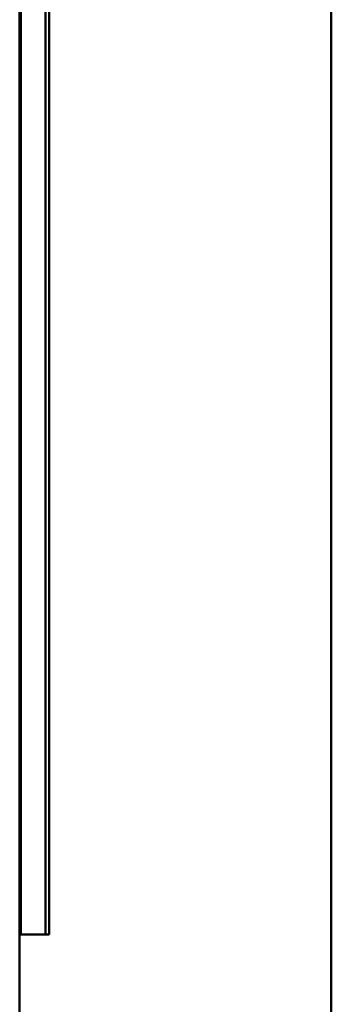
# Model space of a CAD drawing. Header units: inches. Extents: x 1 to 203, y 4 to 128.
# Tile 129 of 137: x 114.94 to 115.781, y 104.321 to 106.977. Entities that reach past the tile are written whole.
import ezdxf

# ---------------------------------------------------------------- set-up
doc = ezdxf.new("R2010")
doc.units = ezdxf.units.IN
doc.header["$LTSCALE"] = 6
doc.header["$MEASUREMENT"] = 0
doc.layers.add('Visible (ANSI)', color=7, linetype='Continuous', lineweight=50)

msp = doc.modelspace()

# ---------------------------------------------------------------- linework, layer by layer
at = {"layer": 'Visible (ANSI)'}
for p, q in [((115.7808, 45.9391), (115.7808, 118.1889)), ((114.9396, 117.5046), (114.9396, 83.4159)), ((114.9428, 115.763), (114.9428, 104.509)), ((115.0096, 104.509), (115.0096, 115.763)), ((115.0196, 104.509), (115.0196, 115.763)), ((114.9428, 104.509), (115.0096, 104.509)), ((115.0196, 104.509), (115.0096, 104.509))]:
    msp.add_line(p, q, dxfattribs=at)

doc.saveas('drawing.dxf')
